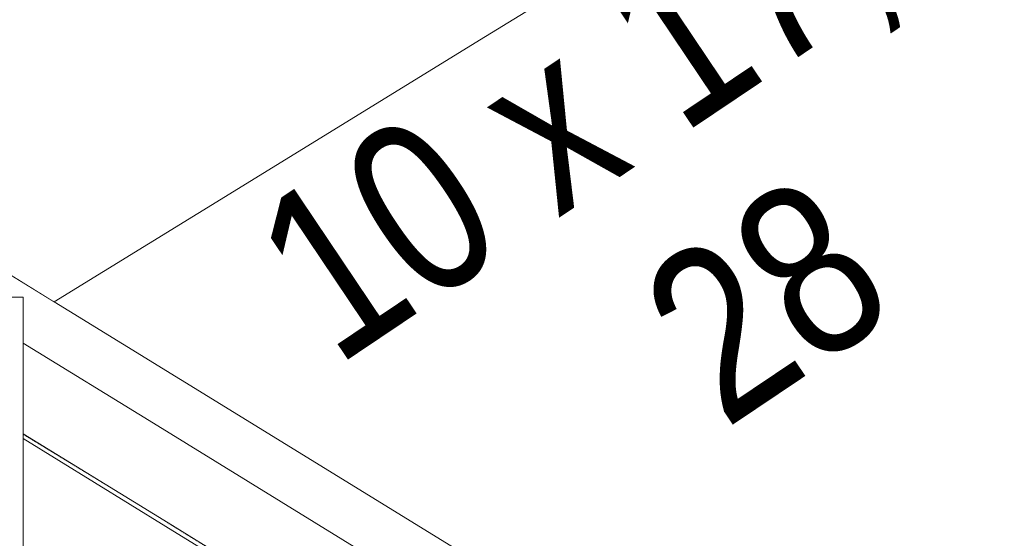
# Model space of a CAD drawing. Header units: millimetres. Extents: x -101298 to -58298, y 45839 to 66839.
# Tile 29 of 124: x -83631 to -82672, y 52025 to 52530. Entities that reach past the tile are written whole.
import ezdxf

# ---------------------------------------------------------------- set-up
doc = ezdxf.new("R2010")
doc.units = ezdxf.units.MM
doc.header["$MEASUREMENT"] = 0
doc.linetypes.add('Wipeout_Contour', pattern=[1000, 0, -1000])
doc.layers.add('Nowe_Konstrukcja - Schody', color=7, linetype='Continuous')
doc.layers.add('Nowe_Konstrukcja - Ściany zew', color=7, linetype='Continuous')
doc.layers.add('Nowe_Konstrukcja - Schody_Nr_pióra__101', color=250, linetype='Continuous', lineweight=13, true_color=0x333333)
doc.layers.add('Nowe_Konstrukcja - Schody_Nr_pióra__3', color=7, linetype='Continuous', lineweight=13)
doc.layers.add('Nowe_Tabelka_Nr_pióra__3', color=7, linetype='Continuous', lineweight=13)
doc.styles.add('STYL_AUTOMATYCZNY_2', font='arial.ttf', dxfattribs={"width": 0.8})

msp = doc.modelspace()

# ---------------------------------------------------------------- wipeouts: each hides what was drawn before it
at = {"color": 254, "linetype": 'Wipeout_Contour', "lineweight": 0, "ltscale": 1975703.180675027}
msp.add_wipeout([(-83825.6, 52697.84), (-84071.17, 52546.79), (-83936.31, 52463.84), (-83737.26, 52463.84), (-83737.26, 52576.07), (-83767.26, 52576.07), (-83767.26, 52636.07), (-83457.26, 52636.07), (-83457.26, 52748.29), (-83487.26, 52748.29), (-83487.26, 52808.29), (-83177.26, 52808.29), (-83177.26, 52920.51), (-83207.26, 52920.51), (-83207.26, 52980.51), (-82968.93, 52980.51), (-82968.93, 53224.76), (-83775.6, 52728.59), (-83775.6, 52463.84), (-83825.6, 52463.84)], dxfattribs=at).dxf.layer = 'Nowe_Konstrukcja - Ściany zew'
at = {"color": 254, "linetype": 'Wipeout_Contour', "lineweight": 0, "ltscale": 783687.046474}
msp.add_wipeout([(-83627.26, 52126.75), (-83206.21, 51867.77), (-82926.21, 51695.55), (-82672.26, 51539.35), (-82672.26, 51627.65), (-82940.36, 51792.55), (-83220.36, 51964.77), (-83627.26, 52215.05)], dxfattribs=at).dxf.layer = 'Nowe_Konstrukcja - Ściany zew'

# ---------------------------------------------------------------- next in the draw order: wipeouts: each hides what was drawn before it
at = {"color": 254, "linetype": 'Wipeout_Contour', "lineweight": 0, "ltscale": 783222.241953}
msp.add_wipeout([(-83627.26, 52013.42), (-83206.21, 51754.44), (-82926.21, 51582.22), (-82672.26, 51426.01), (-82672.26, 51534.65), (-82928.31, 51692.14), (-83208.31, 51864.36), (-83627.26, 52122.05)], dxfattribs=at).dxf.layer = 'Nowe_Konstrukcja - Ściany zew'

# ---------------------------------------------------------------- next in the draw order: wipeouts: each hides what was drawn before it
at = {"color": 254, "linetype": 'Wipeout_Contour', "lineweight": 0, "ltscale": 393105.491575}
msp.add_wipeout([(-83220.36, 51964.77), (-83219.36, 51966.39), (-83499.36, 52138.62), (-83500.36, 52137)], dxfattribs=at).dxf.layer = 'Nowe_Konstrukcja - Schody'

# ---------------------------------------------------------------- next in the draw order: wipeouts: each hides what was drawn before it
at = {"color": 254, "linetype": 'Wipeout_Contour', "lineweight": 0, "ltscale": 393105.590871}
msp.add_wipeout([(-83219.36, 51966.39), (-83216.52, 51971.01), (-83496.52, 52143.23), (-83499.36, 52138.62)], dxfattribs=at).dxf.layer = 'Nowe_Konstrukcja - Schody'

# ---------------------------------------------------------------- next in the draw order: wipeouts: each hides what was drawn before it
at = {"color": 254, "linetype": 'Wipeout_Contour', "lineweight": 0, "ltscale": 393105.775674}
msp.add_wipeout([(-83216.52, 51971.01), (-83212.27, 51977.92), (-83492.27, 52150.14), (-83496.52, 52143.23)], dxfattribs=at).dxf.layer = 'Nowe_Konstrukcja - Schody'

# ---------------------------------------------------------------- next in the draw order: wipeouts: each hides what was drawn before it
at = {"color": 254, "linetype": 'Wipeout_Contour', "lineweight": 0, "ltscale": 394062.052003}
msp.add_wipeout([(-83499.36, 52138.62), (-83627.26, 52217.28), (-83627.26, 52215.05), (-83500.36, 52137)], dxfattribs=at).dxf.layer = 'Nowe_Konstrukcja - Schody'
at = {"color": 254, "linetype": 'Wipeout_Contour', "lineweight": 0, "ltscale": 393106.019797}
msp.add_wipeout([(-83212.27, 51977.92), (-83207.26, 51986.07), (-83487.26, 52158.29), (-83492.27, 52150.14)], dxfattribs=at).dxf.layer = 'Nowe_Konstrukcja - Schody'

# ---------------------------------------------------------------- next in the draw order: wipeouts: each hides what was drawn before it
at = {"color": 254, "linetype": 'Wipeout_Contour', "lineweight": 0, "ltscale": 394066.636129}
msp.add_wipeout([(-83496.52, 52143.23), (-83627.26, 52223.65), (-83627.26, 52217.28), (-83499.36, 52138.62)], dxfattribs=at).dxf.layer = 'Nowe_Konstrukcja - Schody'
at = {"color": 254, "linetype": 'Wipeout_Contour', "lineweight": 0, "ltscale": 393106.287456}
msp.add_wipeout([(-83207.26, 51986.07), (-83202.25, 51994.22), (-83482.25, 52166.44), (-83487.26, 52158.29)], dxfattribs=at).dxf.layer = 'Nowe_Konstrukcja - Schody'

# ---------------------------------------------------------------- next in the draw order: wipeouts: each hides what was drawn before it
at = {"color": 254, "linetype": 'Wipeout_Contour', "lineweight": 0, "ltscale": 394075.129458}
msp.add_wipeout([(-83492.27, 52150.14), (-83627.26, 52233.17), (-83627.26, 52223.65), (-83496.52, 52143.23)], dxfattribs=at).dxf.layer = 'Nowe_Konstrukcja - Schody'
at = {"color": 254, "linetype": 'Wipeout_Contour', "lineweight": 0, "ltscale": 393106.5379}
msp.add_wipeout([(-83202.25, 51994.22), (-83198, 52001.13), (-83478, 52173.35), (-83482.25, 52166.44)], dxfattribs=at).dxf.layer = 'Nowe_Konstrukcja - Schody'

# ---------------------------------------------------------------- next in the draw order: wipeouts: each hides what was drawn before it
at = {"color": 254, "linetype": 'Wipeout_Contour', "lineweight": 0, "ltscale": 394086.240303}
msp.add_wipeout([(-83487.26, 52158.29), (-83627.26, 52244.4), (-83627.26, 52233.17), (-83492.27, 52150.14)], dxfattribs=at).dxf.layer = 'Nowe_Konstrukcja - Schody'
at = {"color": 254, "linetype": 'Wipeout_Contour', "lineweight": 0, "ltscale": 393106.731624}
msp.add_wipeout([(-83198, 52001.13), (-83195.16, 52005.74), (-83475.16, 52177.96), (-83478, 52173.35)], dxfattribs=at).dxf.layer = 'Nowe_Konstrukcja - Schody'

# ---------------------------------------------------------------- next in the draw order: wipeouts: each hides what was drawn before it
at = {"color": 254, "linetype": 'Wipeout_Contour', "lineweight": 0, "ltscale": 394098.277676}
msp.add_wipeout([(-83627.26, 52255.63), (-83627.26, 52244.4), (-83487.26, 52158.29), (-83482.25, 52166.44)], dxfattribs=at).dxf.layer = 'Nowe_Konstrukcja - Schody'
at = {"color": 254, "linetype": 'Wipeout_Contour', "lineweight": 0, "ltscale": 393106.837184}
msp.add_wipeout([(-83195.16, 52005.74), (-83194.16, 52007.36), (-83474.16, 52179.58), (-83475.16, 52177.96)], dxfattribs=at).dxf.layer = 'Nowe_Konstrukcja - Schody'

# ---------------------------------------------------------------- next in the draw order: wipeouts: each hides what was drawn before it
at = {"color": 254, "linetype": 'Wipeout_Contour', "lineweight": 0, "ltscale": 689994.666542}
msp.add_wipeout([(-83647.25, 52267.93), (-83634, 52259.78), (-83627.26, 52259.78), (-83627.26, 52255.63), (-83482.25, 52166.44), (-83478, 52173.35), (-83643, 52274.84)], dxfattribs=at).dxf.layer = 'Nowe_Konstrukcja - Schody'
at = {"color": 254, "linetype": 'Wipeout_Contour', "lineweight": 0, "ltscale": 392851.993123}
msp.add_wipeout([(-83208.31, 51864.36), (-83208, 51864.86), (-83488, 52037.09), (-83488.31, 52036.59)], dxfattribs=at).dxf.layer = 'Nowe_Konstrukcja - Schody'

# ---------------------------------------------------------------- next in the draw order: wipeouts: each hides what was drawn before it
at = {"color": 254, "linetype": 'Wipeout_Contour', "lineweight": 0, "ltscale": 394151.581969}
msp.add_wipeout([(-83478, 52173.35), (-83475.16, 52177.96), (-83640.16, 52279.45), (-83643, 52274.84)], dxfattribs=at).dxf.layer = 'Nowe_Konstrukcja - Schody'
at = {"color": 254, "linetype": 'Wipeout_Contour', "lineweight": 0, "ltscale": 392852.05063}
msp.add_wipeout([(-83207.26, 51866.07), (-83206.52, 51867.27), (-83486.52, 52039.49), (-83487.26, 52038.29)], dxfattribs=at).dxf.layer = 'Nowe_Konstrukcja - Schody'

# ---------------------------------------------------------------- next in the draw order: wipeouts: each hides what was drawn before it
at = {"color": 254, "linetype": 'Wipeout_Contour', "lineweight": 0, "ltscale": 394151.68726}
msp.add_wipeout([(-83475.16, 52177.96), (-83474.16, 52179.58), (-83639.16, 52281.07), (-83640.16, 52279.45)], dxfattribs=at).dxf.layer = 'Nowe_Konstrukcja - Schody'
at = {"color": 254, "linetype": 'Wipeout_Contour', "lineweight": 0, "ltscale": 392852.074492}
msp.add_wipeout([(-83206.52, 51867.27), (-83206.21, 51867.77), (-83486.21, 52039.99), (-83486.52, 52039.49)], dxfattribs=at).dxf.layer = 'Nowe_Konstrukcja - Schody'

# ---------------------------------------------------------------- next in the draw order: linework, layer by layer
at = {"layer": 'Nowe_Konstrukcja - Schody_Nr_pióra__101', "color": 250, "linetype": 'Continuous', "lineweight": 13, "true_color": 0x333333}
msp.add_line((-83194.16, 52007.36), (-83474.16, 52179.58), dxfattribs=at)

# ---------------------------------------------------------------- next in the draw order: wipeouts: each hides what was drawn before it
at = {"color": 254, "linetype": 'Wipeout_Contour', "lineweight": 0, "ltscale": 393484.542269}
msp.add_wipeout([(-83677.26, 51258.29), (-83627.26, 51258.29), (-83627.26, 52259.78), (-83677.26, 52259.78)], dxfattribs=at).dxf.layer = 'Nowe_Konstrukcja - Schody'

# ---------------------------------------------------------------- next in the draw order: linework, layer by layer
at = {"layer": 'Nowe_Konstrukcja - Schody_Nr_pióra__101', "color": 250, "linetype": 'Continuous', "lineweight": 13, "true_color": 0x333333}
msp.add_line((-83500.36, 52137), (-83627.26, 52215.05), dxfattribs=at)

# ---------------------------------------------------------------- next in the draw order: wipeouts: each hides what was drawn before it
at = {"color": 254, "linetype": 'Wipeout_Contour', "lineweight": 0, "ltscale": 592142.613877}
msp.add_wipeout([(-83737.26, 52576.07), (-83737.26, 52403.84), (-83737.26, 52341.41), (-83597.14, 52255.22), (-83457.26, 52341.26), (-83457.26, 52576.07)], dxfattribs=at).dxf.layer = 'Nowe_Konstrukcja - Schody'
at = {"color": 254, "linetype": 'Wipeout_Contour', "lineweight": 0, "ltscale": 393836.049081}
msp.add_wipeout([(-83488, 52037.09), (-83627.26, 52122.74), (-83627.26, 52122.05), (-83488.31, 52036.59)], dxfattribs=at).dxf.layer = 'Nowe_Konstrukcja - Schody'

# ---------------------------------------------------------------- next in the draw order: linework, layer by layer
at = {"layer": 'Nowe_Konstrukcja - Schody_Nr_pióra__101', "color": 250, "linetype": 'Continuous', "lineweight": 13, "true_color": 0x333333}
for p, q in [((-83474.16, 52179.58), (-83639.16, 52281.07)), ((-83677.26, 52259.78), (-83627.26, 52259.78))]:
    msp.add_line(p, q, dxfattribs=at)

# ---------------------------------------------------------------- next in the draw order: wipeouts: each hides what was drawn before it
at = {"color": 254, "linetype": 'Wipeout_Contour', "lineweight": 0, "ltscale": 492739.437398}
msp.add_wipeout([(-83457.26, 52341.26), (-83177.26, 52513.48), (-83177.26, 52748.29), (-83457.26, 52748.29), (-83457.26, 52576.07)], dxfattribs=at).dxf.layer = 'Nowe_Konstrukcja - Schody'
at = {"color": 254, "linetype": 'Wipeout_Contour', "lineweight": 0, "ltscale": 393839.072095}
msp.add_wipeout([(-83486.52, 52039.49), (-83627.26, 52126.06), (-83627.26, 52124.4), (-83487.26, 52038.29)], dxfattribs=at).dxf.layer = 'Nowe_Konstrukcja - Schody'

# ---------------------------------------------------------------- next in the draw order: linework, layer by layer
at = {"layer": 'Nowe_Konstrukcja - Schody_Nr_pióra__3', "color": 7, "linetype": 'Continuous', "lineweight": 13}
msp.add_line((-83597.14, 52255.22), (-83457.26, 52341.26), dxfattribs=at)

# ---------------------------------------------------------------- next in the draw order: wipeouts: each hides what was drawn before it
at = {"color": 254, "linetype": 'Wipeout_Contour', "lineweight": 0, "ltscale": 492017.115665}
msp.add_wipeout([(-83177.26, 52513.48), (-82897.26, 52685.71), (-82897.26, 52920.51), (-83177.26, 52920.51), (-83177.26, 52748.29)], dxfattribs=at).dxf.layer = 'Nowe_Konstrukcja - Schody'
at = {"color": 254, "linetype": 'Wipeout_Contour', "lineweight": 0, "ltscale": 393840.33026}
msp.add_wipeout([(-83486.21, 52039.99), (-83627.26, 52126.75), (-83627.26, 52126.06), (-83486.52, 52039.49)], dxfattribs=at).dxf.layer = 'Nowe_Konstrukcja - Schody'

# ---------------------------------------------------------------- next in the draw order: linework, layer by layer
at = {"layer": 'Nowe_Konstrukcja - Schody_Nr_pióra__101', "color": 250, "linetype": 'Continuous', "lineweight": 13, "true_color": 0x333333}
for p, q in [((-83627.26, 51258.29), (-83627.26, 52259.78)), ((-83220.36, 51964.77), (-83500.36, 52137)), ((-83486.21, 52039.99), (-83627.26, 52126.75)), ((-83488.31, 52036.59), (-83627.26, 52122.05)), ((-83206.21, 51867.77), (-83486.21, 52039.99)), ((-83208.31, 51864.36), (-83488.31, 52036.59))]:
    msp.add_line(p, q, dxfattribs=at)
at = {"layer": 'Nowe_Konstrukcja - Schody_Nr_pióra__3', "color": 7, "linetype": 'Continuous', "lineweight": 13}
for p, q in [((-83177.26, 52513.48), (-82897.26, 52685.71)), ((-83457.26, 52341.26), (-83177.26, 52513.48))]:
    msp.add_line(p, q, dxfattribs=at)

# ---------------------------------------------------------------- next in the draw order: texts
at = {"layer": 'Nowe_Tabelka_Nr_pióra__3', "color": 7, "linetype": 'Continuous', "lineweight": 13, "insert": (-82856.78, 52186.4), "char_height": 167.1876, "attachment_point": 8, "rotation": 33.89523, "line_spacing_factor": 0.938208, "style": 'STYL_AUTOMATYCZNY_2'}
msp.add_mtext('\\A1;{\\pqc;\\fArial|b0|i0|c238|p0;\\W0.800000;10 x 17,2\\P\\pqc;\\fArial|b0|i0|c238|p0;\\W0.800000;28}', dxfattribs=at)

doc.saveas('drawing.dxf')
